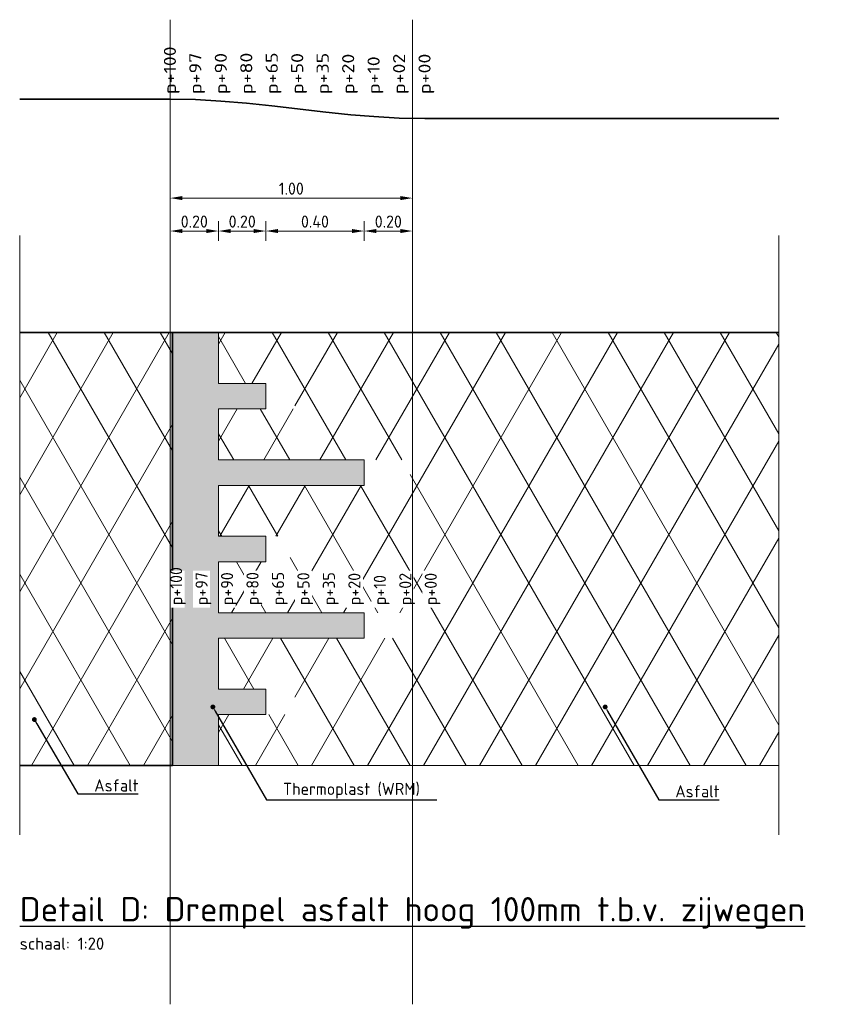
# Model space of a CAD drawing. Header units: metres. Extents: x 240213 to 242719, y 583416 to 583956.
# Tile 11 of 29: x 242712.26 to 242715.56, y 583484.26 to 583488.32. Entities that reach past the tile are written whole.
import ezdxf
from ezdxf import colors
from ezdxf.entities.mleader import LeaderData, LeaderLine
from ezdxf.math import Vec2, Vec3

# ---------------------------------------------------------------- set-up
doc = ezdxf.new("R2010")
doc.units = ezdxf.units.M
doc.linetypes.add('XX-AFBREEK', pattern=[7, 4, -1, 1, -1])
doc.linetypes.add('XX-HIDDEN', pattern=[4, 2, -2])
doc.layers.add('N-WE-RI-HWA_TRANSPORTLEIDING_PVC-SD', color=150, linetype='Continuous', lineweight=30, true_color=0x007fff)
doc.layers.add('N-WE-VH-VERHARDING_BETONSTRAATSTEEN_KEIFORMAAT_WIT-V', color=7, linetype='Continuous', lineweight=18, true_color=0xd6d6d6)
for name, color, linetype, lineweight in [('N-WE-VH-AFBREEKLIJN-G', 7, 'XX-AFBREEK', 18), ('N-WE-VH-KANTOPSLUITING-G', 251, 'Continuous', 35), ('N-WE-VH-M', 7, 'Continuous', 18), ('N-WE-VH-MATERIAALGRENS-G', 7, 'XX-HIDDEN', 18), ('N-WE-VH-T25', 7, 'Continuous', 25), ('N-WE-VH-VERHARDING_ASFALT-A-200', 210, 'Continuous', 18), ('N-WE-VH-VERHARDING_BETONSTRAATSTEEN_KEIFORMAAT-G', 190, 'Continuous', 35), ('X-XX-AL-TITEL-SD', 4, 'Continuous', 25)]:
    doc.layers.add(name, color=color, linetype=linetype, lineweight=lineweight)
doc.layers.add('X-XX-AL-HULPLIJN-G', color=155, linetype='Continuous', lineweight=18, plot=False)
doc.styles.add('NLCS', font='isocpeur.ttf')
doc.styles.add('NLCS-ISO', font='NLCS-ISO.ttf')
doc.styles.add('NLCS-ISO-M20-T25', font='NLCS-ISO.ttf', dxfattribs={"height": 0.05})
doc.dimstyles.new('NLCS-M20-T25-PIJL_L2_H1', dxfattribs={"dimscale": 0.02, "dimtxt": 2.5, "dimasz": 2.5, "dimexe": 2, "dimexo": 2, "dimgap": 0.7, "dimtad": 1, "dimzin": 0, "dimdsep": 46, "dimtxsty": 'NLCS-ISO-M20-T25', "dimcen": 2.5, "dimdle": 2, "dimclrd": 256, "dimclre": 256, "dimclrt": 7, "dimadec": 1, "dimazin": 0, "dimtfac": 1, "dimtdec": 3, "dimtofl": 0, "dimtmove": 0, "dimatfit": 3, "dimfxl": 2, "dimfxlon": 1, "dimtfillclr": 256, "dimtolj": 1, "dimtzin": 0, "dimlwd": -1, "dimlwe": -1, "dimarcsym": 0})
pattern_1 = [(59.99999999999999, (0, 0), (-0.1732050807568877, 0.1), []), (120, (0, 0), (-0.1732050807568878, -0.09999999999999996), [])]

# ---------------------------------------------------------------- blocks, each defined once
blk = doc.blocks.new('_Dot')
at = {"color": 0, "linetype": 'ByBlock', "lineweight": -2}
blk.add_line((-0.5, 0), (-1, 0), dxfattribs=at)
at = {"color": 0, "linetype": 'ByBlock', "const_width": 0.5}
blk.add_lwpolyline([(-0.25, 0, 1), (0.25, 0, 1)], format="xyb", close=True, dxfattribs=at)
blk = doc.blocks.new('*D30')
at = {"layer": 'Defpoints', "color": 0, "transparency": 16777216}
for p in [(-0.2100000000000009, 0.856997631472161), (0.789999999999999, 0.777950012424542), (0.789999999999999, 0.4491859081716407)]:
    blk.add_point(p, dxfattribs=at)
at = {"layer": 'N-WE-VH-M', "transparency": 16777216}
for p, q in [((-0.2100000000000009, 0.4891859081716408), (-0.2100000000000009, 0.4091859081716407)), ((0.789999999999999, 0.4891859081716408), (0.789999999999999, 0.4091859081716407)), ((-0.1600000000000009, 0.4491859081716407), (0.739999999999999, 0.4491859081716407))]:
    blk.add_line(p, q, dxfattribs=at)
for points in [[(-0.1600000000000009, 0.4575192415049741), (-0.1600000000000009, 0.4408525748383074), (-0.2100000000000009, 0.4491859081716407)], [(0.739999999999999, 0.4575192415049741), (0.739999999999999, 0.4408525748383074), (0.789999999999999, 0.4491859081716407)]]:
    blk.add_solid(points, dxfattribs=at)
at = {"layer": 'N-WE-VH-M', "color": 7, "transparency": 16777216, "insert": (0.289999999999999, 0.4881859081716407), "char_height": 0.05, "attachment_point": 5, "style": 'NLCS-ISO-M20-T25'}
blk.add_mtext('\\A1;1.00', dxfattribs=at)
blk = doc.blocks.new('*D28')
at = {"layer": 'Defpoints', "color": 0, "transparency": 16777216}
for p in [(-0.210000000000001, 0.3134031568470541), (-0.2100000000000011, -0.1050000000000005), (-0.01000000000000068, -0.1050000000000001)]:
    blk.add_point(p, dxfattribs=at)
at = {"layer": 'N-WE-VH-M', "transparency": 16777216}
for p, q in [((-0.210000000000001, 0.2734031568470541), (-0.210000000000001, 0.3534031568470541)), ((-0.01000000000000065, 0.2734031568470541), (-0.01000000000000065, 0.3534031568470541)), ((-0.06000000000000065, 0.3134031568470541), (-0.160000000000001, 0.3134031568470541))]:
    blk.add_line(p, q, dxfattribs=at)
for points in [[(-0.160000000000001, 0.3217364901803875), (-0.160000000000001, 0.3050698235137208), (-0.210000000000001, 0.3134031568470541)], [(-0.06000000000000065, 0.3217364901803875), (-0.06000000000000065, 0.3050698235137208), (-0.01000000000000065, 0.3134031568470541)]]:
    blk.add_solid(points, dxfattribs=at)
at = {"layer": 'N-WE-VH-M', "color": 7, "transparency": 16777216, "insert": (-0.1100000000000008, 0.3524031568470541), "char_height": 0.05, "attachment_point": 5, "style": 'NLCS-ISO-M20-T25'}
blk.add_mtext('\\A1;0.20', dxfattribs=at)
blk = doc.blocks.new('*D23')
at = {"layer": 'Defpoints', "color": 0, "transparency": 16777216}
for p in [(0.1849999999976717, 0.3134031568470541), (-0.01000000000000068, -0.1050000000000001), (0.1849999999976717, -0.3149999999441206)]:
    blk.add_point(p, dxfattribs=at)
at = {"layer": 'N-WE-VH-M', "transparency": 16777216}
for p, q in [((-0.01000000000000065, 0.2734031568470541), (-0.01000000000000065, 0.3534031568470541)), ((0.1849999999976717, 0.2734031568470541), (0.1849999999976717, 0.3534031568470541)), ((0.03999999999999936, 0.3134031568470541), (0.1349999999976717, 0.3134031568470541))]:
    blk.add_line(p, q, dxfattribs=at)
for points in [[(0.03999999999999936, 0.3217364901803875), (0.03999999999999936, 0.3050698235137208), (-0.01000000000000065, 0.3134031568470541)], [(0.1349999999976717, 0.3217364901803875), (0.1349999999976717, 0.3050698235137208), (0.1849999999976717, 0.3134031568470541)]]:
    blk.add_solid(points, dxfattribs=at)
at = {"layer": 'N-WE-VH-M', "color": 7, "transparency": 16777216, "insert": (0.08749999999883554, 0.3524031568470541), "char_height": 0.05, "attachment_point": 5, "style": 'NLCS-ISO-M20-T25'}
blk.add_mtext('\\A1;0.20', dxfattribs=at)
blk = doc.blocks.new('*D29')
at = {"layer": 'Defpoints', "color": 0, "transparency": 16777216}
for p in [(0.5899999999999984, 0.3134031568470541), (0.5899999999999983, -1.365), (0.1849999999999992, -1.575)]:
    blk.add_point(p, dxfattribs=at)
at = {"layer": 'N-WE-VH-M', "transparency": 16777216}
for p, q in [((0.1849999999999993, 0.2734031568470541), (0.1849999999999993, 0.3534031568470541)), ((0.5899999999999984, 0.2734031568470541), (0.5899999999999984, 0.3534031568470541)), ((0.2349999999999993, 0.3134031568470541), (0.5399999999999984, 0.3134031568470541))]:
    blk.add_line(p, q, dxfattribs=at)
for points in [[(0.2349999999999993, 0.3217364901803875), (0.2349999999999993, 0.3050698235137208), (0.1849999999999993, 0.3134031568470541)], [(0.5399999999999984, 0.3217364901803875), (0.5399999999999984, 0.3050698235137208), (0.5899999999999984, 0.3134031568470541)]]:
    blk.add_solid(points, dxfattribs=at)
at = {"layer": 'N-WE-VH-M', "color": 7, "transparency": 16777216, "insert": (0.3874999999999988, 0.3524031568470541), "char_height": 0.05, "attachment_point": 5, "style": 'NLCS-ISO-M20-T25'}
blk.add_mtext('\\A1;0.40', dxfattribs=at)
blk = doc.blocks.new('*D31')
at = {"layer": 'Defpoints', "color": 0, "transparency": 16777216}
for p in [(0.7899999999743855, 0.3134031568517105), (0.589999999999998, -0.6300000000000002), (0.7899999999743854, -0.629999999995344)]:
    blk.add_point(p, dxfattribs=at)
at = {"layer": 'N-WE-VH-M', "transparency": 16777216}
for p, q in [((0.5899999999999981, 0.2734031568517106), (0.5899999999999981, 0.3534031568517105)), ((0.7899999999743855, 0.2734031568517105), (0.7899999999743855, 0.3534031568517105)), ((0.6399999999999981, 0.3134031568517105), (0.7399999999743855, 0.3134031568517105))]:
    blk.add_line(p, q, dxfattribs=at)
for points in [[(0.6399999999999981, 0.3217364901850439), (0.6399999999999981, 0.3050698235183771), (0.5899999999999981, 0.3134031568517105)], [(0.7399999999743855, 0.3217364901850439), (0.7399999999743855, 0.3050698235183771), (0.7899999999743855, 0.3134031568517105)]]:
    blk.add_solid(points, dxfattribs=at)
at = {"layer": 'N-WE-VH-M', "color": 7, "transparency": 16777216, "insert": (0.6899999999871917, 0.3524031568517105), "char_height": 0.05, "attachment_point": 5, "style": 'NLCS-ISO-M20-T25'}
blk.add_mtext('\\A1;0.20', dxfattribs=at)
blk = doc.blocks.new('SVH-DETAIL_DREMPEL_ASFALT_30KM_H100')
at = {"layer": 'N-WE-VH-VERHARDING_ASFALT-A-200'}
h = blk.add_hatch(dxfattribs=at)
h.set_pattern_fill('AVH-ASFALT-SO', color=256, scale=0.2, pattern_type=2)
h.set_pattern_definition(pattern_1)
h.paths.add_polyline_path([(-0.830000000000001, -0.1050000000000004), (-0.8300000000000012, -1.89), (-0.2000000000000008, -1.89), (-0.2000000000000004, -0.1050000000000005)])
h = blk.add_hatch(dxfattribs=at)
h.set_pattern_fill('AVH-ASFALT-SO', color=256, scale=0.2, pattern_type=2)
h.set_pattern_definition(pattern_1)
h.paths.add_polyline_path([(-0.0100000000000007, -0.1050000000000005), (2.300000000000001, -0.105000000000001), (2.300000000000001, -1.890000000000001), (-0.01000000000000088, -1.89), (-0.01000000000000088, -1.68), (0.3049999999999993, -1.68), (0.3049999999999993, -1.575), (-0.01000000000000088, -1.575), (-0.01000000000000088, -1.365), (0.7799999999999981, -1.365), (0.7799999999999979, -1.26), (-0.01000000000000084, -1.26), (-0.01000000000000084, -1.05), (0.2849999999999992, -1.05), (0.2849999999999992, -0.945), (-0.0100000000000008, -0.945), (-0.01000000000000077, -0.735), (0.7799999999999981, -0.735), (0.7799999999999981, -0.63), (-0.01000000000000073, -0.63), (-0.01000000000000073, -0.42), (0.3049999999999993, -0.4200000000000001), (0.3049999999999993, -0.3150000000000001), (-0.01000000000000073, -0.3150000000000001), (-0.0100000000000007, -0.1050000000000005), (0.9349999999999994, -0.1050000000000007)])
at = {"layer": 'N-WE-VH-VERHARDING_BETONSTRAATSTEEN_KEIFORMAAT_WIT-V'}
h = blk.add_hatch(color=256, dxfattribs=at)
h.dxf.hatch_style = 1
h.paths.add_polyline_path([(-0.2100000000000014, -1.89), (-0.210000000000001, -0.1050000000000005), (-0.01000000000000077, -0.1050000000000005), (-0.01000000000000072, -0.315), (0.1849999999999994, -0.3150000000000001), (0.1849999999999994, -0.42), (-0.01000000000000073, -0.42), (-0.01000000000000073, -0.63), (0.589999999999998, -0.6300000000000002), (0.5899999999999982, -0.735), (-0.01000000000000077, -0.735), (-0.01000000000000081, -0.9450000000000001), (0.1849999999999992, -0.945), (0.1849999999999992, -1.05), (-0.01000000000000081, -1.05), (-0.01000000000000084, -1.26), (0.589999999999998, -1.26), (0.5899999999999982, -1.365), (-0.01000000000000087, -1.365), (-0.01000000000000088, -1.575), (0.1849999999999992, -1.575), (0.1849999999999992, -1.68), (-0.01000000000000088, -1.68), (-0.01000000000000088, -1.89)])
at = {"layer": 'N-WE-VH-AFBREEKLIJN-G'}
for points in [[(-0.8300000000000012, -2.175599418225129), (-0.830000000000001, 0.2949999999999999)], [(2.300000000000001, -2.175599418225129), (2.300000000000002, 0.2949999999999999)], [(-0.8300000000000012, -1.89), (2.300000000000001, -1.889999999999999)]]:
    blk.add_lwpolyline(points, dxfattribs=at)
at = {"layer": 'N-WE-VH-KANTOPSLUITING-G'}
for points in [[(-0.830000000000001, -0.105), (1.155000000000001, -0.1050000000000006)], [(-0.830000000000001, -0.1050000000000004), (-0.2000000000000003, -0.1050000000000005), (-0.2000000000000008, -1.89), (-0.830000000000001, -1.89)], [(0.9450000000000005, -0.1050000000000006), (2.300000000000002, -0.1050000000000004)]]:
    blk.add_lwpolyline(points, dxfattribs=at)
at = {"layer": 'N-WE-VH-VERHARDING_BETONSTRAATSTEEN_KEIFORMAAT-G'}
for p, q in [((-0.2100000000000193, 0.8569976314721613), (-0.8300000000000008, 0.8569976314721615)), ((0.8399999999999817, 0.7769976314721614), (2.300000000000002, 0.7769976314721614))]:
    blk.add_line(p, q, dxfattribs=at)
blk.add_lwpolyline([(-0.2100000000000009, 0.856997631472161), (-0.1050000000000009, 0.854997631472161), (-8.604228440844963e-16, 0.8489976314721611), (0.1049999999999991, 0.8409976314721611), (0.2099999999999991, 0.8289976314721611), (0.3149999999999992, 0.8169976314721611), (0.4199999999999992, 0.8049976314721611), (0.5349999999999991, 0.7929976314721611), (0.6299999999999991, 0.7849976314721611), (0.7349999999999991, 0.7789976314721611), (0.8399999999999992, 0.776997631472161)], dxfattribs=at)
at = {"layer": 'N-WE-VH-VERHARDING_BETONSTRAATSTEEN_KEIFORMAAT_WIT-V'}
blk.add_lwpolyline([(-0.2100000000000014, -1.89), (-0.210000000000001, -0.1050000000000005), (-0.01000000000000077, -0.1050000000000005), (-0.01000000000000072, -0.315), (0.1849999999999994, -0.3150000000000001), (0.1849999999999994, -0.42), (-0.01000000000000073, -0.42), (-0.01000000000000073, -0.63), (0.589999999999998, -0.6300000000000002), (0.5899999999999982, -0.735), (-0.01000000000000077, -0.735), (-0.01000000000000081, -0.9450000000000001), (0.1849999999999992, -0.945), (0.1849999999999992, -1.05), (-0.01000000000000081, -1.05), (-0.01000000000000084, -1.26), (0.589999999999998, -1.26), (0.5899999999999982, -1.365), (-0.01000000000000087, -1.365), (-0.01000000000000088, -1.575), (0.1849999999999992, -1.575), (0.1849999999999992, -1.68), (-0.01000000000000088, -1.68), (-0.01000000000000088, -1.89)], close=True, dxfattribs=at)
at = {"layer": 'N-WE-VH-T25', "style": 'NLCS-ISO'}
for s, height, width, p in [('p+100', 0.04999999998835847, 1.250000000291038, (-0.1856834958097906, 0.8779924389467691)), ('p+97', 0.0500000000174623, 1.249999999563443, (-0.08068349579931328, 0.8779924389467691)), ('p+90', 0.04999999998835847, 1.250000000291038, (0.02431650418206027, 0.8779924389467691)), ('p+80', 0.0500000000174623, 1.249999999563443, (0.1293165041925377, 0.8779924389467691)), ('p+65', 0.0500000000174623, 1.249999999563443, (0.2343165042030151, 0.8779924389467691)), ('p+50', 0.04999999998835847, 1.250000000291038, (0.3393165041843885, 0.8779924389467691)), ('p+35', 0.0500000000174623, 1.249999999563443, (0.4443165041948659, 0.8779924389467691)), ('p+20', 0.04999999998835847, 1.250000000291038, (0.5493165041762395, 0.8779924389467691)), ('p+10', 0.04999999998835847, 1.250000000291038, (0.6543165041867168, 0.8779924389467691)), ('p+02', 0.0500000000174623, 1.249999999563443, (0.7593165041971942, 0.8779924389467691)), ('p+00', 0.04999999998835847, 1.250000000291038, (0.8643165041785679, 0.8779924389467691))]:
    blk.add_text(s, height=height, rotation=90, dxfattribs=dict(at, width=width)).set_placement(p)
at = {"layer": 'N-WE-VH-M'}
for base, p1, p2, picture, middle in [((0.789999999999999, 0.4491859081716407), (-0.2100000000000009, 0.856997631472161), (0.789999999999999, 0.777950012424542), '*D30', (0.289999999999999, 0.4881859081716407)), ((-0.210000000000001, 0.3134031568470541), (-0.01000000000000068, -0.1050000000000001), (-0.2100000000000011, -0.1050000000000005), '*D28', (-0.1100000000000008, 0.3524031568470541))]:
    dim = blk.add_linear_dim(base=base, p1=p1, p2=p2, dimstyle='NLCS-M20-T25-PIJL_L2_H1', dxfattribs=at)
    dim.commit()
    dim.dimension.update_dxf_attribs({"geometry": picture, "text_midpoint": middle})
for base, p1, p2, picture, middle in [((0.1849999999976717, 0.3134031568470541), (-0.01000000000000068, -0.1050000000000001), (0.1849999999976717, -0.3149999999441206), '*D23', (0.08749999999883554, 0.3524031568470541)), ((0.7899999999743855, 0.3134031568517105), (0.589999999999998, -0.6300000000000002), (0.7899999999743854, -0.629999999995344), '*D31', (0.6899999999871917, 0.3524031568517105))]:
    dim = blk.add_linear_dim(base=base, p1=p1, p2=p2, dimstyle='NLCS-M20-T25-PIJL_L2_H1', override={"dimtmove": 1}, dxfattribs=at)
    dim.commit()
    dim.dimension.update_dxf_attribs({"geometry": picture, "text_midpoint": middle})
at = {"layer": 'N-WE-VH-T25'}
ml = blk.add_multileader_mtext('Standard', dxfattribs=at)
ml.set_content('Thermoplast (WRM)', color=7, style='NLCS-ISO-M20-T25')
ml.set_leader_properties(color=256, lineweight=-1)
ml.set_arrow_properties(name='DOT')
ml.build(insert=Vec2(0, 0))
ml.multileader.update_dxf_attribs({"text_left_attachment_type": 5, "text_right_attachment_type": 5, "dogleg_length": 0.05, "arrow_head_size": 0.02})
ctx = ml.context
ctx.base_point, ctx.char_height, ctx.arrow_head_size, ctx.landing_gap_size, ctx.plane_origin = Vec3(0.2375505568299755, -2.031170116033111), 0.05, 0.02, 0.018, Vec3(-0.03346534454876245, -1.648359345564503)
ctx.left_attachment, ctx.right_attachment = 5, 5
notes = []
notes.append((ctx, [(0, (1, 1, 0), (0.1875505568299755, -2.031170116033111), (1, 0), 0.05, [(0, [(-0.03346534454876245, -1.648359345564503)], 0, [])])]))
ctx.mtext.insert, ctx.mtext.flow_direction = Vec3(0.2555505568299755, -1.961170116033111), 5
ml = blk.add_multileader_mtext('Standard', dxfattribs=at)
ml.set_content('Asfalt', color=7, style='NLCS-ISO-M20-T25')
ml.set_leader_properties(color=256, lineweight=-1)
ml.set_arrow_properties(name='DOT')
ml.build(insert=Vec2(0, 0))
ml.multileader.update_dxf_attribs({"text_left_attachment_type": 5, "text_right_attachment_type": 5, "dogleg_length": 0.05, "arrow_head_size": 0.02})
ctx = ml.context
ctx.base_point, ctx.char_height, ctx.arrow_head_size, ctx.landing_gap_size, ctx.plane_origin = Vec3(1.855179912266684, -2.031170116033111), 0.05, 0.02, 0.018, Vec3(1.584164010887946, -1.648359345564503)
ctx.left_attachment, ctx.right_attachment = 5, 5
notes.append((ctx, [(0, (1, 1, 0), (1.805179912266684, -2.031170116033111), (1, 0), 0.05, [(0, [(1.584164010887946, -1.648359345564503)], 0, [])])]))
ctx.mtext.insert, ctx.mtext.flow_direction = Vec3(1.873179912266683, -1.97117011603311), 5
ml = blk.add_multileader_mtext('Standard', dxfattribs=at)
ml.set_content('Asfalt', color=7, style='NLCS-ISO-M20-T25')
ml.set_leader_properties(color=256, lineweight=-1)
ml.set_arrow_properties(name='DOT')
ml.build(insert=Vec2(0, 0))
ml.multileader.update_dxf_attribs({"text_left_attachment_type": 5, "text_right_attachment_type": 5, "dogleg_length": 0.05, "arrow_head_size": 0.02})
ctx = ml.context
ctx.base_point, ctx.char_height, ctx.arrow_head_size, ctx.landing_gap_size, ctx.plane_origin = Vec3(-0.5405183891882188, -2.007037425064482), 0.05, 0.02, 0.018, Vec3(-0.769401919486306, -1.700423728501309)
ctx.left_attachment, ctx.right_attachment = 5, 5
notes.append((ctx, [(0, (1, 1, 0), (-0.5905183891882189, -2.007037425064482), (1, 0), 0.05, [(0, [(-0.769401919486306, -1.700423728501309)], 0, [])])]))
ctx.mtext.insert, ctx.mtext.width, ctx.mtext.flow_direction = Vec3(-0.5225183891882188, -1.947037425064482), 0.8943510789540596, 5
for ctx, leaders in notes:
    for number, flags, end, landing, length, lines in leaders:
        leader = LeaderData()
        leader.index, (leader.has_last_leader_line, leader.has_dogleg_vector, leader.attachment_direction) = number, flags
        leader.last_leader_point, leader.dogleg_vector, leader.dogleg_length = Vec3(end), Vec3(landing), length
        for number, points, colour, breaks in lines:
            line = LeaderLine()
            line.index, line.vertices, line.color, line.breaks = number, Vec3.list(points), colors.encode_raw_color(colour), breaks
            leader.lines.append(line)
        ctx.leaders.append(leader)
at = {"layer": 'N-WE-VH-T25', "char_height": 0.05, "attachment_point": 1, "rotation": 90, "style": 'NLCS-ISO-M20-T25', "bg_fill": 3, "box_fill_scale": 1.2, "bg_fill_color": 256, "bg_fill_transparency": 0}
for s, insert in [('p+100', (-0.2100000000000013, -1.228988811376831)), ('p+97', (-0.1050000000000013, -1.228988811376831)), ('p+90', (-1.318389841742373e-15, -1.228988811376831)), ('p+80', (0.1049999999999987, -1.228988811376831)), ('p+65', (0.2099999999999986, -1.228988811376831)), ('p+50', (0.3149999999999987, -1.228988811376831)), ('p+35', (0.4199999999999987, -1.228988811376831)), ('p+20', (0.5249999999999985, -1.228988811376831)), ('p+10', (0.6299999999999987, -1.228988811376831)), ('p+02', (0.7349999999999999, -1.228988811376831)), ('p+00', (0.8399999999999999, -1.228988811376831))]:
    blk.add_mtext_dynamic_manual_height_columns(s, width=0.1324719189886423, gutter_width=0.25, heights=[0], dxfattribs=dict(at, insert=insert))
at = {"layer": 'N-WE-VH-MATERIAALGRENS-G'}
blk.add_lwpolyline([(-0.01000000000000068, -0.1050000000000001), (-0.01000000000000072, -0.315), (0.1849999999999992, -0.3150000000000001), (0.1849999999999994, -0.42), (-0.01000000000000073, -0.42), (-0.01000000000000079, -0.63), (0.589999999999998, -0.6300000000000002), (0.5899999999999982, -0.735), (-0.01000000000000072, -0.735), (-0.0100000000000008, -0.945), (0.1849999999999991, -0.945), (0.1849999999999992, -1.05), (-0.01000000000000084, -1.05), (-0.01000000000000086, -1.26), (0.5899999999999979, -1.26), (0.5899999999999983, -1.365), (-0.01000000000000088, -1.365), (-0.0100000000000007, -1.575), (0.1849999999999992, -1.575), (0.1849999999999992, -1.68), (-0.01000000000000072, -1.68), (-0.0100000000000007, -1.89), (0.7249999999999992, -1.89)], dxfattribs=at)
at = {"layer": 'X-XX-AL-HULPLIJN-G'}
for p, q in [((-0.2100000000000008, 1.184550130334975), (-0.2100000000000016, -2.874187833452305)), ((0.7899999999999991, 1.184550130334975), (0.7899999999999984, -2.874187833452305))]:
    blk.add_line(p, q, dxfattribs=at)
at = {"layer": 'N-WE-VH-M'}
dim = blk.add_linear_dim(base=(0.5899999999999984, 0.3134031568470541), p1=(0.1849999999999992, -1.575), p2=(0.5899999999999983, -1.365), text='0.40', dimstyle='NLCS-M20-T25-PIJL_L2_H1', override={"dimtmove": 1}, dxfattribs=at)
dim.commit()
dim.dimension.update_dxf_attribs({"geometry": '*D29', "text_midpoint": (0.3874999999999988, 0.3524031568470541)})

msp = doc.modelspace()

# ---------------------------------------------------------------- texts
at = {"layer": 'X-XX-AL-TITEL-SD', "insert": (242712.2589945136, 583484.7055679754), "char_height": 0.1, "attachment_point": 1, "style": 'NLCS'}
msp.add_mtext_dynamic_manual_height_columns('{\\LDetail D: Drempel asfalt hoog 100mm t.b.v. zijwegen\\P\\H0.5x;\\lschaal: 1:20}', width=3.536404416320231, gutter_width=5, heights=[0], dxfattribs=at)

# ---------------------------------------------------------------- next in the draw order: block references
at = {"layer": 'N-WE-RI-HWA_TRANSPORTLEIDING_PVC-SD'}
msp.add_blockref('SVH-DETAIL_DREMPEL_ASFALT_30KM_H100', (242713.0889945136, 583487.1378117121), dxfattribs=at)

doc.saveas('drawing.dxf')
